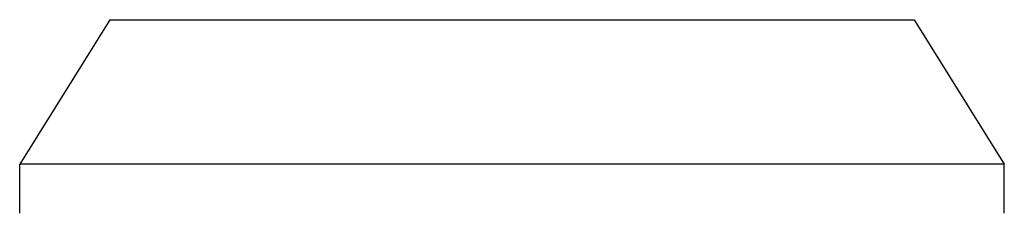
# Model space of a CAD drawing. Header units: millimetres. Extents: x 0 to 3364, y 0 to 2376.
# Tile 11 of 58: x 941 to 971, y 465 to 471. Entities that reach past the tile are written whole.
import ezdxf

# ---------------------------------------------------------------- set-up
doc = ezdxf.new("R2010")
doc.units = ezdxf.units.MM
doc.header["$LTSCALE"] = 0.2

# ---------------------------------------------------------------- blocks, each defined once
blk = doc.blocks.new('A$C71164e2c')
for p, q in [((318.25, 77.1), (315.5, 72.7)), ((318.25, 77.1), (342.75, 77.1)), ((342.75, 77.1), (345.5, 72.7)), ((345.5, 72.7), (315.5, 72.7)), ((315.5, 71.2), (315.5, 72.7)), ((345.5, 71.2), (345.5, 72.7))]:
    blk.add_line(p, q)

msp = doc.modelspace()

# ---------------------------------------------------------------- block references
msp.add_blockref('A$C71164e2c', (625.264, 393.95))

doc.saveas('drawing.dxf')
